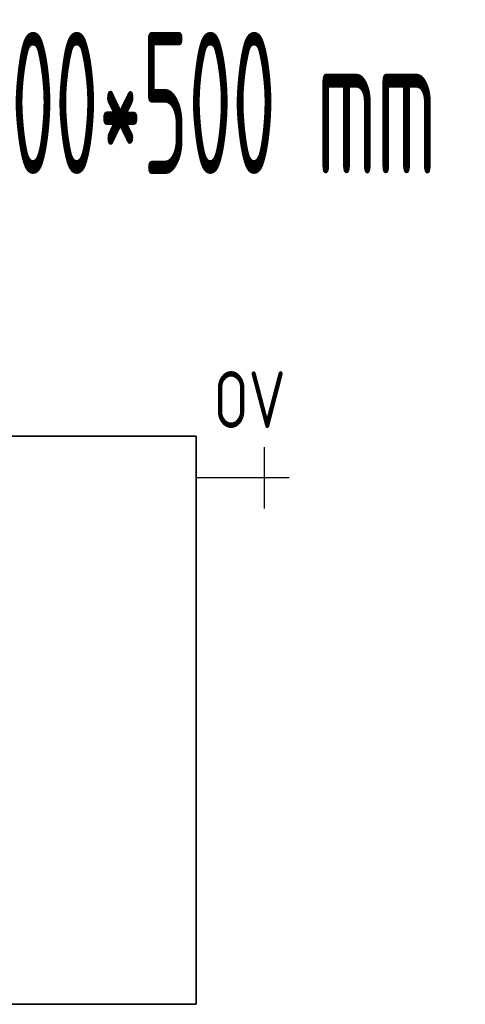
# Model space of a CAD drawing. Header units: millimetres. Extents: x 60394 to 199354, y 20895 to 166073.
# Tile 150 of 256: x 110775 to 111167, y 23980 to 24847. Entities that reach past the tile are written whole.
import ezdxf
from ezdxf.enums import TextEntityAlignment as Align

# ---------------------------------------------------------------- set-up
doc = ezdxf.new("R2010")
doc.units = ezdxf.units.MM
doc.linetypes.add('VERDECKT', pattern=[9.525, 6.35, -3.175])
for name, color, linetype, lineweight in [('JS_VYT_POPIS - OBECNĚ', 7, 'Continuous', 5), ('UT_SCHÉMA_POPIS', 7, 'VERDECKT', 5), ('UT_SCHÉMA_SYMBOLY', 7, 'Continuous', 25), ('UT_ZAŘÍZENÍ - OT', 3, 'Continuous', 35)]:
    doc.layers.add(name, color=color, linetype=linetype, lineweight=lineweight)
doc.styles.add('ISO 2.5', font='isocp.shx', dxfattribs={"width": 0.8, "height": 2.5})
doc.styles.add('VZT_POPIS', font='isocp.shx', dxfattribs={"width": 0.6, "height": 125})

msp = doc.modelspace()

# ---------------------------------------------------------------- linework, layer by layer
at = {"layer": 'UT_SCHÉMA_SYMBOLY'}
for p, q in [((110990.7, 24416.63), (110990.7, 24470.63)), ((111012.46, 24443.63), (110930.58, 24443.63))]:
    msp.add_line(p, q, dxfattribs=at)
at = {"layer": 'UT_ZAŘÍZENÍ - OT', "linetype": 'Continuous'}
for p, q in [((110930.58, 24480.17), (110230.58, 24480.17)), ((110930.58, 23980.17), (110930.58, 24480.17)), ((110230.58, 23980.17), (110930.58, 23980.17))]:
    msp.add_line(p, q, dxfattribs=at)

# ---------------------------------------------------------------- texts
at = {"layer": 'JS_VYT_POPIS - OBECNĚ', "style": 'VZT_POPIS', "width": 0.5}
msp.add_text('D-OT VK typ 20 - 700*500 mm', height=125, dxfattribs=at).set_placement((110596.3, 24773.63), align=Align.MIDDLE_CENTER)
at = {"layer": 'UT_SCHÉMA_POPIS', "style": 'ISO 2.5', "width": 0.8}
msp.add_text('OV', height=50, dxfattribs=at).set_placement((110945.99, 24512.45), align=Align.MIDDLE_LEFT)

doc.saveas('drawing.dxf')
